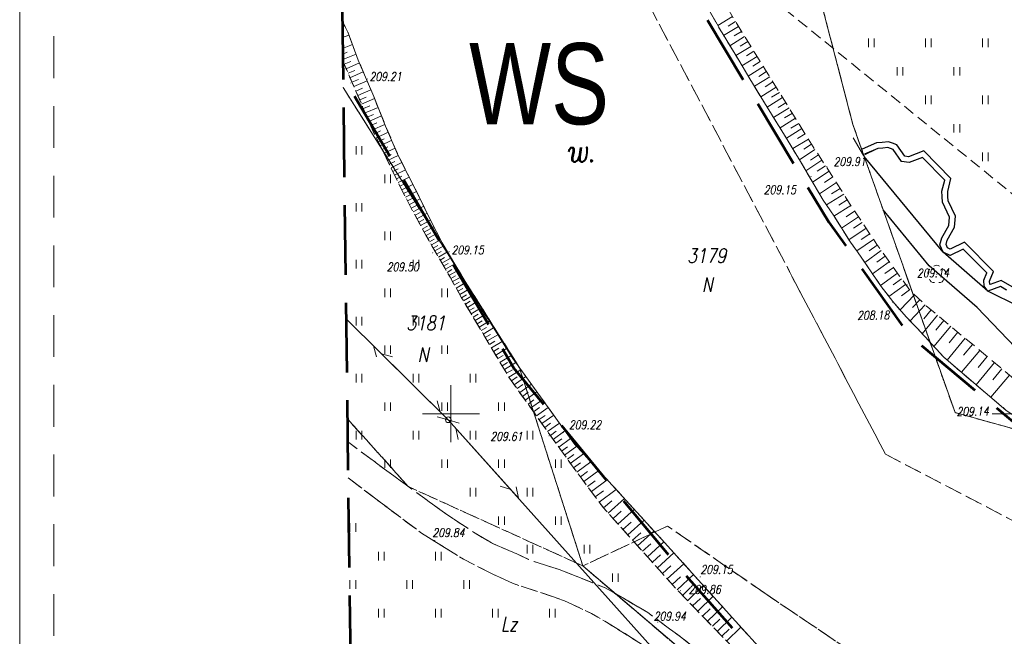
# Model space of a CAD drawing. Header units: metres. Extents: x 7415312 to 7415578, y 5538064 to 5538378.
# Tile 4 of 83: x 7415312 to 7415399, y 5538180 to 5538235. Entities that reach past the tile are written whole.
import ezdxf

# ---------------------------------------------------------------- set-up
doc = ezdxf.new("R2010")
doc.units = ezdxf.units.M
doc.header["$MEASUREMENT"] = 0
for name, pattern in [('1.0_0.5', [1.5, 1, -0.5]), ('1.5_0.5', [2, 1.5, -0.5]), ('DGN Style 2', [6.11813, 3.670878, -2.447252]), ('DGN Style 3', [8.565382, 6.11813, -2.447252]), ('DGN Style 4', [9.795126, 4.894504, -2.447252, 0.006118, -2.447252]), ('EGBK02-500', [2, 1.5, -0.5]), ('EGBU01-500', [1, 0.5, -0.5])]:
    doc.linetypes.add(name, pattern=pattern)
for name, color, linetype, lineweight in [('203-punkt graniczny', 7, 'Continuous', 0), ('_LL_CIENKA', 7, 'Continuous', 25), ('BUBZ01', 7, 'Continuous', 0), ('BUIB02_01', 7, 'Continuous', 0), ('drzewo liściaste', 7, 'Continuous', 0), ('EGBD03', 3, 'Continuous', 0), ('EGBK02', 7, 'Continuous', 0), ('EGBU01', 7, 'Continuous', 0), ('jezdnia', 7, 'Continuous', 0), ('LIN_Linie Rozgraniczajace', 3, 'Continuous', 53), ('pikieta sztuczna', 7, 'Continuous', 0), ('pikieta sztuczna-Atr2', 7, 'Continuous', 0), ('przewód telekomunikacyjny napowietrzny', 7, 'Continuous', 0), ('słup przewodów napowietrznych', 7, 'Continuous', 0), ('trawnik', 7, 'Continuous', 0), ('Warstwa 1', 7, 'Continuous', 0), ('Warstwa 15', 7, 'Continuous', 0), ('Warstwa 2', 7, 'Continuous', 0), ('Warstwa 57', 7, 'Continuous', 0), ('woda stojąca', 7, 'Continuous', 0), ('woda stojąca-Atr17', 7, 'Continuous', 0)]:
    doc.layers.add(name, color=color, linetype=linetype, lineweight=lineweight)
doc.layers.add('LL_LEGENDA', color=7, linetype='Continuous', lineweight=13, true_color=0x000000)
doc.styles.get("Standard").update_dxf_attribs({"font": 'Working1250.shx', "width": 0.75})

# ---------------------------------------------------------------- blocks, each defined once
blk = doc.blocks.new('TU04')
at = {"color": 0, "linetype": 'Continuous', "lineweight": 13, "ltscale": 10}
for p, q in [((0, 0), (0, 7.5)), ((5, 0), (5, 7.5))]:
    blk.add_line(p, q, dxfattribs=at)
blk = doc.blocks.new('SUTP')
at = {"color": 0, "linetype": 'Continuous', "ltscale": 10}
for p, q in [((0, 0), (8.66, 5)), ((0, 0), (92.32, 0)), ((18.66, -5), (10, 0)), ((73.66, -5), (82.32, 0)), ((92.32, 0), (83.66, 5))]:
    blk.add_line(p, q, dxfattribs=at)
blk = doc.blocks.new('US15')
at = {"color": 0, "linetype": 'Continuous', "lineweight": 13, "ltscale": 10}
blk.add_circle((0, 0), 2.5, dxfattribs=at)
blk = doc.blocks.new('203_1')
at = {"layer": '203-punkt graniczny', "linetype": 'Continuous', "lineweight": 0}
h = blk.add_hatch(color=7, dxfattribs=at)
edge = h.paths.add_edge_path()
edge.add_arc((0, 0), 0.45, 0, 360)
blk = doc.blocks.new('PW01_1')
at = {"layer": 'pikieta sztuczna', "linetype": 'Continuous', "lineweight": 13}
h = blk.add_hatch(color=7, dxfattribs=at)
edge = h.paths.add_edge_path()
edge.add_arc((0, 0), 0.45, 0, 360)
blk = doc.blocks.new('OP021_1')
at = {"layer": 'drzewo liściaste', "linetype": 'Continuous', "lineweight": 13}
h = blk.add_hatch(color=96, dxfattribs=at)
edge = h.paths.add_edge_path()
edge.add_arc((0, 0), 0.5, 0, 360)
at = {"layer": 'drzewo liściaste', "color": 96, "linetype": 'Continuous', "lineweight": 13}
for centre, start, end in [((-3.8, 1.24), 121.308, 202.548), ((0, 4), 49.272, 130.728), ((3.8, 1.24), 337.452, 58.692), ((-2.35, -3.24), 193.221, 274.871), ((2.35, -3.24), 265.129, 346.779)]:
    blk.add_arc(centre, 4, start, end, dxfattribs=at)

msp = doc.modelspace()

# ---------------------------------------------------------------- linework, layer by layer
at = {"layer": '_LL_CIENKA'}
for points in [[(7415399.261, 5538211.138), (7415398.301, 5538211.703), (7415397.321, 5538211.347), (7415397.309, 5538211.364), (7415397.287, 5538211.637), (7415397.638, 5538212.484), (7415395.068, 5538215.041), (7415393.821, 5538214.444), (7415393.594, 5538214.544), (7415393.46, 5538214.86), (7415393.567, 5538215.235), (7415394.201, 5538216.364), (7415394.281, 5538217.336), (7415393.636, 5538218.69), (7415393.623, 5538219.072), (7415393.608, 5538219.486), (7415393.897, 5538220.636), (7415391.526, 5538223.063), (7415390.17, 5538222.554), (7415389.839, 5538222.604), (7415389.151, 5538223.595), (7415388.757, 5538223.737), (7415388.408, 5538223.863), (7415387.86, 5538223.808), (7415387.348, 5538223.757), (7415386.099, 5538223.225)], [(7415398.771, 5538210.846), (7415398.25, 5538211.153), (7415397.134, 5538210.747), (7415396.821, 5538211.187), (7415396.779, 5538211.718), (7415397.048, 5538212.366), (7415394.966, 5538214.438), (7415393.83, 5538213.894), (7415393.211, 5538214.166), (7415392.93, 5538214.828), (7415393.103, 5538215.429), (7415393.712, 5538216.514), (7415393.772, 5538217.243), (7415393.14, 5538218.569), (7415393.123, 5538219.054), (7415393.106, 5538219.539), (7415393.344, 5538220.487), (7415391.396, 5538222.48), (7415390.224, 5538222.04), (7415389.551, 5538222.142), (7415388.831, 5538223.179), (7415388.588, 5538223.266), (7415388.345, 5538223.354), (7415387.91, 5538223.31), (7415387.474, 5538223.267), (7415386.294, 5538222.765)], [(7415403.853, 5538208.528), (7415399.847, 5538209.402), (7415397.134, 5538210.747), (7415393.211, 5538214.166), (7415386.282, 5538222.565)], [(7415414.226, 5538194.534), (7415400.197, 5538205.123), (7415396.182, 5538209.321), (7415391.989, 5538212.976), (7415387.944, 5538217.879)]]:
    msp.add_lwpolyline(points, dxfattribs=at)
at = {"layer": 'BUBZ01', "color": 7, "linetype": '1.0_0.5', "lineweight": 13, "flags": 128}
for points in [[(7415339.827, 5538285.235), (7415340.29, 5538284.82), (7415342.12, 5538282.81), (7415344, 5538280.54), (7415346.02, 5538277.97), (7415348.02, 5538275.31), (7415349.95, 5538272.4), (7415351.17, 5538270.56), (7415353.24, 5538267.45), (7415354.44, 5538265.59), (7415356.95, 5538261.68), (7415359.74, 5538257.21), (7415362.86, 5538252.13), (7415363.52, 5538251.05), (7415364.64, 5538249.02), (7415367.11, 5538244.71), (7415367.84, 5538243.67), (7415369.82, 5538240.34), (7415372.25, 5538236.1), (7415373.8, 5538233.41), (7415375.26, 5538231.02), (7415376.23, 5538229.4), (7415377.75, 5538226.89), (7415379.29, 5538224.44), (7415380.59, 5538222.28), (7415382.68, 5538218.73), (7415383.63, 5538217.33), (7415385.07, 5538215.04), (7415385.7, 5538214.19), (7415387.77, 5538211.15), (7415388.79, 5538209.85), (7415389.97, 5538208.49), (7415390.92, 5538207.5), (7415393.26, 5538204.96), (7415398.71, 5538200.32), (7415404.01, 5538196.54), (7415422.69, 5538184.1), (7415436.27, 5538177.85), (7415447.02, 5538172.92), (7415443.66, 5538175.79), (7415432.48, 5538183.13), (7415423.75, 5538187.93), (7415413.56, 5538194.18), (7415401.79, 5538201.09), (7415396.57, 5538205.43), (7415391.73, 5538209.46), (7415390.28, 5538210.84), (7415389.38, 5538212.08), (7415387.39, 5538214.85), (7415386.02, 5538216.91), (7415385.14, 5538218.21), (7415383.86, 5538220.26), (7415381.8, 5538223.41), (7415380.41, 5538225.67), (7415377.62, 5538230.16), (7415375.67, 5538233.28), (7415374.19, 5538235.73), (7415371.83, 5538239.65), (7415370.99, 5538241.33), (7415368.67, 5538245.08), (7415366.6, 5538248.19), (7415363.4, 5538252.97), (7415361.24, 5538256.33), (7415359.46, 5538259.01), (7415357, 5538262.98), (7415354.35, 5538267.07), (7415352.6, 5538269.89), (7415351.95, 5538270.86), (7415350.55, 5538273.04), (7415349.82, 5538274.16), (7415348.33, 5538276.37), (7415347.48, 5538277.51), (7415345.57, 5538280.06), (7415344.33, 5538281.67), (7415343.2, 5538282.99), (7415341.97, 5538284.32), (7415340.83, 5538285.47), (7415340.1, 5538286.28), (7415339.81, 5538286.553)], [(7415339.827, 5538285.235), (7415340.29, 5538284.82), (7415342.12, 5538282.81), (7415344, 5538280.54), (7415346.02, 5538277.97), (7415348.02, 5538275.31), (7415349.95, 5538272.4), (7415351.17, 5538270.56), (7415353.24, 5538267.45), (7415354.44, 5538265.59), (7415356.95, 5538261.68), (7415359.74, 5538257.21), (7415362.86, 5538252.13), (7415363.52, 5538251.05), (7415364.64, 5538249.02), (7415367.11, 5538244.71), (7415367.84, 5538243.67), (7415369.82, 5538240.34), (7415372.25, 5538236.1), (7415373.8, 5538233.41), (7415375.26, 5538231.02), (7415376.23, 5538229.4), (7415377.75, 5538226.89), (7415379.29, 5538224.44), (7415380.59, 5538222.28), (7415382.68, 5538218.73), (7415383.63, 5538217.33), (7415385.07, 5538215.04), (7415385.7, 5538214.19), (7415387.77, 5538211.15), (7415388.79, 5538209.85), (7415389.97, 5538208.49), (7415390.92, 5538207.5), (7415393.26, 5538204.96), (7415398.71, 5538200.32), (7415404.01, 5538196.54), (7415422.69, 5538184.1), (7415436.27, 5538177.85), (7415447.02, 5538172.92), (7415443.66, 5538175.79), (7415432.48, 5538183.13), (7415423.75, 5538187.93), (7415413.56, 5538194.18), (7415401.79, 5538201.09), (7415396.57, 5538205.43), (7415391.73, 5538209.46), (7415390.28, 5538210.84), (7415389.38, 5538212.08), (7415387.39, 5538214.85), (7415386.02, 5538216.91), (7415385.14, 5538218.21), (7415383.86, 5538220.26), (7415381.8, 5538223.41), (7415380.41, 5538225.67), (7415377.62, 5538230.16), (7415375.67, 5538233.28), (7415374.19, 5538235.73), (7415371.83, 5538239.65), (7415370.99, 5538241.33), (7415368.67, 5538245.08), (7415366.6, 5538248.19), (7415363.4, 5538252.97), (7415361.24, 5538256.33), (7415359.46, 5538259.01), (7415357, 5538262.98), (7415354.35, 5538267.07), (7415352.6, 5538269.89), (7415351.95, 5538270.86), (7415350.55, 5538273.04), (7415349.82, 5538274.16), (7415348.33, 5538276.37), (7415347.48, 5538277.51), (7415345.57, 5538280.06), (7415344.33, 5538281.67), (7415343.2, 5538282.99), (7415341.97, 5538284.32), (7415340.83, 5538285.47), (7415340.1, 5538286.28), (7415339.81, 5538286.553)], [(7415395.555, 5538164.552), (7415385.51, 5538170.7), (7415382.79, 5538173.18), (7415374.99, 5538181.78), (7415368.74, 5538188.71), (7415360.79, 5538197.42), (7415355.37, 5538204.92), (7415352.1, 5538210.16), (7415349.23, 5538215), (7415348.22, 5538216.97), (7415347.21, 5538219.03), (7415345.35, 5538222.73), (7415344.27, 5538225.23), (7415343.22, 5538227.83), (7415341.87, 5538231.03), (7415340.97, 5538233.43), (7415340.466, 5538234.482)], [(7415395.555, 5538164.552), (7415385.51, 5538170.7), (7415382.79, 5538173.18), (7415374.99, 5538181.78), (7415368.74, 5538188.71), (7415360.79, 5538197.42), (7415355.37, 5538204.92), (7415352.1, 5538210.16), (7415349.23, 5538215), (7415348.22, 5538216.97), (7415347.21, 5538219.03), (7415345.35, 5538222.73), (7415344.27, 5538225.23), (7415343.22, 5538227.83), (7415341.87, 5538231.03), (7415340.97, 5538233.43), (7415340.466, 5538234.482)], [(7415340.51, 5538230.933), (7415340.56, 5538230.81), (7415342.25, 5538226.94), (7415343.17, 5538224.77), (7415344.03, 5538223.06), (7415344.53, 5538222.02), (7415345.68, 5538219.63), (7415346.54, 5538217.98), (7415347.8, 5538215.67), (7415348.79, 5538213.93), (7415349.93, 5538211.97), (7415350.94, 5538210.17), (7415355.14, 5538203.12), (7415360.57, 5538195.52), (7415363.39, 5538191.74), (7415369.84, 5538184.56), (7415374.99, 5538179.23), (7415380.15, 5538174.27), (7415384.87, 5538169.94), (7415389.14, 5538166.45), (7415391.644, 5538164.529)], [(7415340.51, 5538230.933), (7415340.56, 5538230.81), (7415342.25, 5538226.94), (7415343.17, 5538224.77), (7415344.03, 5538223.06), (7415344.53, 5538222.02), (7415345.68, 5538219.63), (7415346.54, 5538217.98), (7415347.8, 5538215.67), (7415348.79, 5538213.93), (7415349.93, 5538211.97), (7415350.94, 5538210.17), (7415355.14, 5538203.12), (7415360.57, 5538195.52), (7415363.39, 5538191.74), (7415369.84, 5538184.56), (7415374.99, 5538179.23), (7415380.15, 5538174.27), (7415384.87, 5538169.94), (7415389.14, 5538166.45), (7415391.644, 5538164.529)]]:
    msp.add_lwpolyline(points, dxfattribs=at)
at = {"layer": 'BUBZ01', "color": 7, "linetype": 'Continuous', "lineweight": 13, "flags": 128}
for points in [[(7415374.72, 5538234.85), (7415373.42, 5538234.07)], [(7415340.472, 5538233.947), (7415340.68, 5538234.03)], [(7415375.25, 5538233.98), (7415373.94, 5538233.19)], [(7415374.98, 5538234.41), (7415374.33, 5538234.02)], [(7415340.484, 5538233.001), (7415341.05, 5538233.23)], [(7415375.78, 5538233.11), (7415374.48, 5538232.29)], [(7415375.51, 5538233.54), (7415374.86, 5538233.15)], [(7415340.49, 5538232.522), (7415340.58, 5538232.56)], [(7415340.496, 5538232.042), (7415341.36, 5538232.39)], [(7415376.32, 5538232.23), (7415375.02, 5538231.42)], [(7415376.05, 5538232.67), (7415375.4, 5538232.26)], [(7415340.502, 5538231.557), (7415340.9, 5538231.72)], [(7415340.508, 5538231.08), (7415341.67, 5538231.56)], [(7415376.87, 5538231.36), (7415375.55, 5538230.53)], [(7415376.6, 5538231.8), (7415375.94, 5538231.39)], [(7415340.63, 5538230.66), (7415341.22, 5538230.92)], [(7415340.8, 5538230.26), (7415341.98, 5538230.78)], [(7415377.15, 5538230.91), (7415376.49, 5538230.5)], [(7415340.97, 5538229.87), (7415341.56, 5538230.13)], [(7415341.14, 5538229.48), (7415342.31, 5538229.99)], [(7415377.43, 5538230.47), (7415376.09, 5538229.63)], [(7415377.71, 5538230.02), (7415377.04, 5538229.6)], [(7415341.31, 5538229.09), (7415341.89, 5538229.34)], [(7415341.48, 5538228.7), (7415342.64, 5538229.2)], [(7415377.99, 5538229.57), (7415376.64, 5538228.73)], [(7415378.27, 5538229.11), (7415377.59, 5538228.69)], [(7415341.65, 5538228.31), (7415342.23, 5538228.56)], [(7415341.82, 5538227.93), (7415342.97, 5538228.43)], [(7415378.55, 5538228.66), (7415377.19, 5538227.81)], [(7415378.84, 5538228.2), (7415378.15, 5538227.78)], [(7415341.99, 5538227.54), (7415342.56, 5538227.79)], [(7415342.15, 5538227.16), (7415343.29, 5538227.66)], [(7415342.32, 5538226.78), (7415342.88, 5538227.02)], [(7415379.12, 5538227.75), (7415377.75, 5538226.89)], [(7415379.4, 5538227.29), (7415378.72, 5538226.86)], [(7415342.48, 5538226.4), (7415343.6, 5538226.88)], [(7415342.64, 5538226.03), (7415343.2, 5538226.27)], [(7415379.69, 5538226.83), (7415378.32, 5538225.98)], [(7415379.97, 5538226.38), (7415379.29, 5538225.96)], [(7415342.8, 5538225.65), (7415343.91, 5538226.13)], [(7415342.95, 5538225.28), (7415343.51, 5538225.52)], [(7415343.11, 5538224.91), (7415344.21, 5538225.38)], [(7415380.25, 5538225.93), (7415378.89, 5538225.08)], [(7415380.53, 5538225.47), (7415379.85, 5538225.05)], [(7415343.28, 5538224.55), (7415343.81, 5538224.82)], [(7415343.46, 5538224.2), (7415344.49, 5538224.72)], [(7415380.81, 5538225.02), (7415379.45, 5538224.18)], [(7415381.09, 5538224.56), (7415380.41, 5538224.14)], [(7415343.63, 5538223.85), (7415344.14, 5538224.11)], [(7415343.8, 5538223.51), (7415344.8, 5538224.01)], [(7415381.38, 5538224.1), (7415380, 5538223.26)], [(7415381.66, 5538223.64), (7415380.97, 5538223.22)], [(7415343.97, 5538223.18), (7415344.46, 5538223.42)], [(7415344.13, 5538222.85), (7415345.1, 5538223.31)], [(7415344.29, 5538222.53), (7415344.76, 5538222.76)], [(7415381.95, 5538223.18), (7415380.59, 5538222.29)], [(7415382.26, 5538222.71), (7415381.56, 5538222.26)], [(7415344.44, 5538222.21), (7415345.38, 5538222.66)], [(7415344.59, 5538221.89), (7415345.07, 5538222.12)], [(7415344.74, 5538221.57), (7415345.7, 5538222.03)], [(7415382.56, 5538222.24), (7415381.15, 5538221.32)], [(7415344.9, 5538221.26), (7415345.38, 5538221.49)], [(7415345.05, 5538220.94), (7415346.02, 5538221.4)], [(7415383.2, 5538221.27), (7415381.74, 5538220.32)], [(7415382.88, 5538221.76), (7415382.16, 5538221.29)], [(7415345.21, 5538220.62), (7415345.69, 5538220.85)], [(7415345.36, 5538220.29), (7415346.34, 5538220.76)], [(7415345.52, 5538219.97), (7415346.01, 5538220.2)], [(7415345.68, 5538219.64), (7415346.66, 5538220.12)], [(7415383.85, 5538220.28), (7415382.35, 5538219.3)], [(7415383.52, 5538220.78), (7415382.78, 5538220.3)], [(7415345.84, 5538219.32), (7415346.33, 5538219.57)], [(7415346.01, 5538218.99), (7415346.98, 5538219.49)], [(7415384.48, 5538219.26), (7415382.96, 5538218.32)], [(7415384.17, 5538219.77), (7415383.4, 5538219.29)], [(7415346.18, 5538218.67), (7415346.66, 5538218.92)], [(7415346.35, 5538218.35), (7415347.3, 5538218.85)], [(7415384.79, 5538218.77), (7415384.04, 5538218.3)], [(7415346.51, 5538218.03), (7415346.99, 5538218.28)], [(7415346.68, 5538217.72), (7415347.61, 5538218.22)], [(7415346.85, 5538217.41), (7415347.31, 5538217.66)], [(7415347.02, 5538217.11), (7415347.91, 5538217.59)], [(7415385.1, 5538218.27), (7415383.62, 5538217.34)], [(7415385.43, 5538217.78), (7415384.7, 5538217.28)], [(7415347.18, 5538216.8), (7415347.62, 5538217.05)], [(7415347.34, 5538216.51), (7415348.21, 5538216.98)], [(7415385.77, 5538217.28), (7415384.29, 5538216.28)], [(7415386.1, 5538216.79), (7415385.35, 5538216.29)], [(7415347.5, 5538216.22), (7415347.93, 5538216.45)], [(7415347.66, 5538215.93), (7415348.51, 5538216.4)], [(7415347.82, 5538215.64), (7415348.24, 5538215.88)], [(7415347.98, 5538215.36), (7415348.8, 5538215.83)], [(7415386.44, 5538216.28), (7415384.92, 5538215.27)], [(7415386.77, 5538215.78), (7415386.02, 5538215.28)], [(7415348.13, 5538215.08), (7415348.54, 5538215.32)], [(7415348.29, 5538214.81), (7415349.09, 5538215.27)], [(7415387.1, 5538215.29), (7415385.62, 5538214.3)], [(7415348.44, 5538214.54), (7415348.84, 5538214.77)], [(7415348.59, 5538214.28), (7415349.39, 5538214.73)], [(7415348.74, 5538214.01), (7415349.14, 5538214.24)], [(7415348.9, 5538213.75), (7415349.7, 5538214.21)], [(7415387.78, 5538214.31), (7415386.33, 5538213.27)], [(7415387.43, 5538214.8), (7415386.71, 5538214.28)], [(7415349.05, 5538213.48), (7415349.45, 5538213.71)], [(7415349.21, 5538213.21), (7415350.01, 5538213.68)], [(7415388.48, 5538213.33), (7415387.01, 5538212.27)], [(7415388.13, 5538213.82), (7415387.4, 5538213.3)], [(7415349.36, 5538212.94), (7415349.77, 5538213.18)], [(7415349.52, 5538212.67), (7415350.33, 5538213.15)], [(7415349.68, 5538212.4), (7415350.08, 5538212.64)], [(7415349.83, 5538212.13), (7415350.65, 5538212.61)], [(7415389.2, 5538212.33), (7415387.7, 5538211.26)], [(7415388.84, 5538212.83), (7415388.1, 5538212.3)], [(7415349.99, 5538211.86), (7415350.4, 5538212.09)], [(7415350.14, 5538211.59), (7415350.98, 5538212.05)], [(7415350.3, 5538211.31), (7415350.72, 5538211.55)], [(7415350.46, 5538211.03), (7415351.3, 5538211.51)], [(7415389.55, 5538211.84), (7415388.81, 5538211.3)], [(7415350.61, 5538210.75), (7415351.04, 5538210.99)], [(7415350.77, 5538210.47), (7415351.63, 5538210.95)], [(7415389.91, 5538211.35), (7415388.44, 5538210.29)], [(7415390.26, 5538210.87), (7415389.54, 5538210.34)], [(7415350.93, 5538210.18), (7415351.37, 5538210.43)], [(7415351.1, 5538209.9), (7415351.95, 5538210.41)], [(7415351.27, 5538209.61), (7415351.7, 5538209.87)], [(7415351.44, 5538209.33), (7415352.3, 5538209.84)], [(7415390.7, 5538210.44), (7415389.44, 5538209.11)], [(7415391.17, 5538210), (7415390.51, 5538209.31)], [(7415351.61, 5538209.05), (7415352.04, 5538209.3)], [(7415351.78, 5538208.76), (7415352.65, 5538209.28)], [(7415391.64, 5538209.54), (7415390.3, 5538208.14)], [(7415392.16, 5538209.1), (7415391.51, 5538208.33)], [(7415351.95, 5538208.47), (7415352.39, 5538208.73)], [(7415352.13, 5538208.18), (7415353.01, 5538208.7)], [(7415352.3, 5538207.88), (7415352.75, 5538208.15)], [(7415352.48, 5538207.59), (7415353.37, 5538208.12)], [(7415392.71, 5538208.64), (7415391.36, 5538207.02)], [(7415393.28, 5538208.17), (7415392.58, 5538207.32)], [(7415352.66, 5538207.29), (7415353.11, 5538207.56)], [(7415352.83, 5538206.99), (7415353.74, 5538207.53)], [(7415393.88, 5538207.67), (7415392.4, 5538205.89)], [(7415394.51, 5538207.15), (7415393.73, 5538206.22)], [(7415353.01, 5538206.69), (7415353.47, 5538206.96)], [(7415353.19, 5538206.39), (7415354.11, 5538206.93)], [(7415353.38, 5538206.08), (7415353.84, 5538206.36)], [(7415353.56, 5538205.77), (7415354.49, 5538206.33)], [(7415395.15, 5538206.62), (7415393.56, 5538204.71)], [(7415353.74, 5538205.46), (7415354.21, 5538205.74)], [(7415353.93, 5538205.15), (7415354.87, 5538205.71)], [(7415396.43, 5538205.55), (7415394.83, 5538203.63)], [(7415395.78, 5538206.08), (7415394.99, 5538205.13)], [(7415354.12, 5538204.84), (7415354.59, 5538205.12)], [(7415354.31, 5538204.52), (7415355.26, 5538205.09)], [(7415397.07, 5538205.01), (7415396.27, 5538204.05)], [(7415354.5, 5538204.2), (7415354.98, 5538204.49)], [(7415354.69, 5538203.88), (7415355.69, 5538204.48)], [(7415354.89, 5538203.55), (7415355.4, 5538203.85)], [(7415355.09, 5538203.21), (7415356.15, 5538203.84)], [(7415397.72, 5538204.48), (7415396.11, 5538202.54)], [(7415398.37, 5538203.94), (7415397.56, 5538202.96)], [(7415355.32, 5538202.87), (7415355.82, 5538203.23)], [(7415355.56, 5538202.53), (7415356.57, 5538203.26)], [(7415399.02, 5538203.39), (7415397.39, 5538201.44)], [(7415355.8, 5538202.2), (7415356.31, 5538202.56)], [(7415356.04, 5538201.86), (7415357.06, 5538202.58)], [(7415356.28, 5538201.52), (7415356.79, 5538201.88)], [(7415356.53, 5538201.18), (7415357.55, 5538201.91)], [(7415356.77, 5538200.84), (7415357.28, 5538201.21)], [(7415357.01, 5538200.5), (7415358.04, 5538201.23)], [(7415357.26, 5538200.16), (7415357.77, 5538200.53)], [(7415357.5, 5538199.82), (7415358.53, 5538200.55)], [(7415357.74, 5538199.48), (7415358.26, 5538199.84)], [(7415357.99, 5538199.13), (7415359.02, 5538199.87)], [(7415358.23, 5538198.79), (7415358.75, 5538199.16)], [(7415358.48, 5538198.44), (7415359.52, 5538199.18)], [(7415358.97, 5538197.75), (7415360.01, 5538198.5)], [(7415358.73, 5538198.1), (7415359.24, 5538198.47)], [(7415359.22, 5538197.41), (7415359.74, 5538197.78)], [(7415359.47, 5538197.06), (7415360.51, 5538197.81)], [(7415359.72, 5538196.72), (7415360.24, 5538197.09)], [(7415359.96, 5538196.37), (7415361.05, 5538197.14)], [(7415360.22, 5538196.01), (7415360.78, 5538196.41)], [(7415360.48, 5538195.64), (7415361.65, 5538196.47)], [(7415360.76, 5538195.26), (7415361.36, 5538195.7)], [(7415361.06, 5538194.87), (7415362.28, 5538195.78)], [(7415361.36, 5538194.46), (7415361.99, 5538194.94)], [(7415361.67, 5538194.04), (7415362.98, 5538195.02)], [(7415362.33, 5538193.17), (7415363.72, 5538194.21)], [(7415361.99, 5538193.61), (7415362.67, 5538194.12)], [(7415363.02, 5538192.23), (7415364.51, 5538193.34)], [(7415362.67, 5538192.71), (7415363.39, 5538193.24)], [(7415363.81, 5538191.27), (7415365.24, 5538192.55)], [(7415363.39, 5538191.74), (7415364.13, 5538192.35)], [(7415364.66, 5538190.32), (7415366.1, 5538191.61)], [(7415364.24, 5538190.8), (7415364.95, 5538191.44)], [(7415365.09, 5538189.84), (7415365.81, 5538190.49)], [(7415365.52, 5538189.37), (7415366.96, 5538190.66)], [(7415365.95, 5538188.89), (7415366.67, 5538189.54)], [(7415366.38, 5538188.41), (7415367.83, 5538189.71)], [(7415366.82, 5538187.93), (7415367.54, 5538188.58)], [(7415367.25, 5538187.44), (7415368.7, 5538188.75)], [(7415367.69, 5538186.96), (7415368.41, 5538187.61)], [(7415368.12, 5538186.47), (7415369.58, 5538187.78)], [(7415368.56, 5538185.99), (7415369.29, 5538186.64)], [(7415368.99, 5538185.5), (7415370.45, 5538186.81)], [(7415369.43, 5538185.02), (7415370.16, 5538185.67)], [(7415369.87, 5538184.53), (7415371.28, 5538185.89)], [(7415370.32, 5538184.06), (7415371.02, 5538184.74)], [(7415370.77, 5538183.59), (7415372.15, 5538184.93)], [(7415371.66, 5538182.68), (7415373.01, 5538183.98)], [(7415371.22, 5538183.13), (7415371.9, 5538183.79)], [(7415372.53, 5538181.78), (7415373.84, 5538183.05)], [(7415372.09, 5538182.23), (7415372.76, 5538182.87)], [(7415373.37, 5538180.9), (7415374.66, 5538182.15)], [(7415372.95, 5538181.34), (7415373.6, 5538181.97)], [(7415374.2, 5538180.05), (7415375.46, 5538181.26)], [(7415373.79, 5538180.47), (7415374.42, 5538181.09)]]:
    msp.add_lwpolyline(points, dxfattribs=at)
at = {"layer": 'BUIB02_01', "color": 7, "linetype": 'Continuous', "lineweight": 13, "flags": 128}
msp.add_lwpolyline([(7415398.771, 5538210.846), (7415398.25, 5538211.153), (7415397.134, 5538210.747), (7415396.821, 5538211.187), (7415396.779, 5538211.718), (7415397.048, 5538212.366), (7415394.966, 5538214.438), (7415393.83, 5538213.894), (7415393.211, 5538214.166), (7415392.93, 5538214.828), (7415393.103, 5538215.429), (7415393.712, 5538216.514), (7415393.772, 5538217.243), (7415393.14, 5538218.569), (7415393.106, 5538219.539), (7415393.344, 5538220.487), (7415391.396, 5538222.48), (7415390.224, 5538222.04), (7415389.551, 5538222.142), (7415388.831, 5538223.179), (7415388.345, 5538223.354), (7415387.474, 5538223.267), (7415386.225, 5538222.661), (7415385.302, 5538224.219)], dxfattribs=at)
at = {"layer": 'EGBD03', "linetype": 'Continuous', "lineweight": 13, "flags": 128}
for points in [[(7415385.28, 5538225.39), (7415382.21, 5538237.22)], [(7415356.02, 5538204.03), (7415340.539, 5538228.629)], [(7415385.28, 5538225.39), (7415394.25, 5538200.1)], [(7415356.02, 5538204.03), (7415361.58, 5538186.64)], [(7415394.25, 5538200.1), (7415424.65, 5538191.63)], [(7415361.58, 5538186.64), (7415372.13, 5538177.66)]]:
    msp.add_lwpolyline(points, dxfattribs=at)
at = {"layer": 'EGBK02', "color": 96, "linetype": 'EGBK02-500', "lineweight": 13, "flags": 128}
for points in [[(7415357.11, 5538255.41), (7415380.23, 5538211.5)], [(7415385.28, 5538225.39), (7415382.21, 5538237.22)], [(7415394.25, 5538200.1), (7415385.28, 5538225.39)], [(7415380.23, 5538211.5), (7415388.14, 5538196.45)], [(7415346.26, 5538193.6), (7415340.905, 5538199.565)], [(7415424.65, 5538191.63), (7415394.25, 5538200.1)], [(7415388.14, 5538196.45), (7415409.83, 5538185.14)], [(7415361.58, 5538186.64), (7415346.26, 5538193.6)], [(7415369.02, 5538190.14), (7415361.58, 5538186.64)], [(7415377.55, 5538184.24), (7415369.02, 5538190.14)], [(7415372.13, 5538177.66), (7415361.58, 5538186.64)], [(7415361.58, 5538186.64), (7415372.13, 5538177.66)], [(7415406.7, 5538164.621), (7415377.55, 5538184.24)]]:
    msp.add_lwpolyline(points, dxfattribs=at)
at = {"layer": 'EGBU01', "color": 96, "linetype": 'EGBU01-500', "lineweight": 13, "flags": 128}
for points in [[(7415357.11, 5538255.41), (7415380.23, 5538211.5)], [(7415380.23, 5538211.5), (7415357.11, 5538255.41)], [(7415385.28, 5538225.39), (7415382.21, 5538237.22)], [(7415382.21, 5538237.22), (7415385.28, 5538225.39)], [(7415356.02, 5538204.03), (7415340.539, 5538228.629)], [(7415340.539, 5538228.629), (7415356.02, 5538204.03)], [(7415394.25, 5538200.1), (7415385.28, 5538225.39)], [(7415385.28, 5538225.39), (7415394.25, 5538200.1)], [(7415380.23, 5538211.5), (7415388.14, 5538196.45)], [(7415388.14, 5538196.45), (7415380.23, 5538211.5)], [(7415361.58, 5538186.64), (7415356.02, 5538204.03)], [(7415356.02, 5538204.03), (7415361.58, 5538186.64)], [(7415346.26, 5538193.6), (7415340.905, 5538199.565)], [(7415340.905, 5538199.565), (7415346.26, 5538193.6)], [(7415424.65, 5538191.63), (7415394.25, 5538200.1)], [(7415394.25, 5538200.1), (7415424.65, 5538191.63)], [(7415388.14, 5538196.45), (7415409.83, 5538185.14)], [(7415409.83, 5538185.14), (7415388.14, 5538196.45)], [(7415361.58, 5538186.64), (7415346.26, 5538193.6)], [(7415346.26, 5538193.6), (7415361.58, 5538186.64)], [(7415369.02, 5538190.14), (7415361.58, 5538186.64)], [(7415361.58, 5538186.64), (7415369.02, 5538190.14)], [(7415377.55, 5538184.24), (7415369.02, 5538190.14)], [(7415369.02, 5538190.14), (7415377.55, 5538184.24)], [(7415372.13, 5538177.66), (7415361.58, 5538186.64)], [(7415361.58, 5538186.64), (7415372.13, 5538177.66)], [(7415406.7, 5538164.621), (7415377.55, 5538184.24)], [(7415377.55, 5538184.24), (7415406.7, 5538164.621)]]:
    msp.add_lwpolyline(points, dxfattribs=at)
at = {"layer": 'jezdnia', "color": 7, "linetype": '1.5_0.5', "lineweight": 13, "flags": 128}
for points in [[(7415389.359, 5538164.514), (7415388.61, 5538165.14), (7415385.68, 5538167.75), (7415383.6, 5538169.57), (7415380.46, 5538172.3), (7415377.14, 5538174.91), (7415374.62, 5538176.86), (7415370.28, 5538180.33), (7415367.28, 5538182.54), (7415365.15, 5538183.81), (7415363.53, 5538184.73), (7415359.5, 5538186.32), (7415357.03, 5538187.11), (7415355.73, 5538187.72), (7415353.55, 5538188.66), (7415351.99, 5538189.6), (7415349.63, 5538191.16), (7415347.7, 5538192.55), (7415342.87, 5538196.1), (7415340.931, 5538197.547)], [(7415340.971, 5538194.362), (7415347.42, 5538189.51), (7415351.09, 5538187.24), (7415353.44, 5538186.03), (7415355.4, 5538185.12), (7415357.65, 5538184.38), (7415359.96, 5538183.59), (7415362.34, 5538182.47), (7415363.66, 5538181.7), (7415366.9, 5538179.68), (7415370.8, 5538176.67), (7415375.61, 5538172.85), (7415379.16, 5538169.93), (7415382.95, 5538166.65), (7415385.217, 5538164.489)]]:
    msp.add_lwpolyline(points, dxfattribs=at)
at = {"layer": 'LIN_Linie Rozgraniczajace', "color": 161, "linetype": 'DGN Style 3', "lineweight": 53, "flags": 128}
for points in [[(7415339.834, 5538284.674), (7415347.21, 5538275.953), (7415357.218, 5538260.001), (7415383.166, 5538216.812), (7415390.277, 5538206.828), (7415401.333, 5538197.634), (7415420.375, 5538184.579), (7415443.998, 5538173.658), (7415461.145, 5538164.955)], [(7415394.01, 5538164.572), (7415383.596, 5538171.139), (7415369.873, 5538186.654), (7415355.532, 5538203.999), (7415340.527, 5538229.575)]]:
    msp.add_lwpolyline(points, dxfattribs=at)
at = {"layer": 'LL_LEGENDA', "elevation": 1499.447}
msp.add_lwpolyline([(7415578.263, 5538064.216), (7415578.263, 5538349.47), (7415312.145, 5538349.289), (7415312.145, 5538064.035)], close=True, dxfattribs=at)
at = {"layer": 'przewód telekomunikacyjny napowietrzny', "color": 40, "linetype": 'Continuous', "lineweight": 13, "flags": 128}
for points in [[(7415349.77, 5538199.47), (7415340.795, 5538208.329)], [(7415381.085, 5538164.464), (7415349.77, 5538199.47)]]:
    msp.add_lwpolyline(points, dxfattribs=at)
at = {"layer": 'trawnik', "color": 7, "linetype": '1.0_0.5', "lineweight": 13, "flags": 128}
for points in [[(7415339.73, 5538292.917), (7415340.13, 5538292.54), (7415341.78, 5538290.87), (7415343.66, 5538288.89), (7415345.56, 5538286.72), (7415346.43, 5538285.68), (7415347.91, 5538283.9), (7415348.68, 5538282.9), (7415349.85, 5538281.2), (7415350.28, 5538280.54), (7415351.83, 5538278.17), (7415353.19, 5538276.22), (7415354.12, 5538274.67), (7415355.07, 5538273.1), (7415355.8, 5538271.77), (7415357.29, 5538269.17), (7415358.56, 5538267.06), (7415363.79, 5538259.5), (7415365.08, 5538254.67), (7415366.13, 5538252.82), (7415367.46, 5538250.27), (7415369.13, 5538247.24), (7415374.48, 5538239.42), (7415410.72, 5538210.01), (7415414.51, 5538208.07), (7415419.05, 5538208.09), (7415423.3, 5538210.48), (7415430.05, 5538220.75), (7415430.11, 5538224.56), (7415423.97, 5538229.21), (7415414.34, 5538238.64), (7415393.33, 5538256.51), (7415377.89, 5538269.69), (7415346.9, 5538296.08), (7415339.612, 5538302.332)], [(7415391.644, 5538164.529), (7415389.14, 5538166.45), (7415384.87, 5538169.94), (7415380.15, 5538174.27), (7415374.99, 5538179.23), (7415369.84, 5538184.56), (7415363.39, 5538191.74), (7415360.57, 5538195.52), (7415355.14, 5538203.12), (7415350.94, 5538210.17), (7415349.93, 5538211.97), (7415348.79, 5538213.93), (7415347.8, 5538215.67), (7415346.54, 5538217.98), (7415345.68, 5538219.63), (7415344.53, 5538222.02), (7415344.03, 5538223.06), (7415343.17, 5538224.77), (7415342.25, 5538226.94), (7415340.56, 5538230.81), (7415340.51, 5538230.933)], [(7415340.931, 5538197.547), (7415342.87, 5538196.1), (7415347.7, 5538192.55), (7415349.63, 5538191.16), (7415351.99, 5538189.6), (7415353.55, 5538188.66), (7415355.73, 5538187.72), (7415357.03, 5538187.11), (7415359.5, 5538186.32), (7415363.53, 5538184.73), (7415365.15, 5538183.81), (7415367.28, 5538182.54), (7415370.28, 5538180.33), (7415374.62, 5538176.86), (7415377.14, 5538174.91), (7415380.46, 5538172.3), (7415383.6, 5538169.57), (7415385.68, 5538167.75), (7415388.61, 5538165.14), (7415389.359, 5538164.514)], [(7415385.217, 5538164.489), (7415382.95, 5538166.65), (7415379.16, 5538169.93), (7415375.61, 5538172.85), (7415370.8, 5538176.67), (7415366.9, 5538179.68), (7415363.66, 5538181.7), (7415362.34, 5538182.47), (7415359.96, 5538183.59), (7415357.65, 5538184.38), (7415355.4, 5538185.12), (7415353.44, 5538186.03), (7415351.09, 5538187.24), (7415347.42, 5538189.51), (7415340.971, 5538194.362)]]:
    msp.add_lwpolyline(points, dxfattribs=at)
at = {"layer": 'Warstwa 1', "color": 7, "linetype": 'Continuous', "lineweight": 0}
for p, q in [((7415350, 5538202.5), (7415350, 5538197.5)), ((7415347.5, 5538200), (7415352.5, 5538200)), ((7415397.5, 5538200), (7415402.5, 5538200))]:
    msp.add_line(p, q, dxfattribs=at)
at = {"layer": 'Warstwa 15', "color": 7, "linetype": 'DGN Style 3', "lineweight": 53, "flags": 128}
msp.add_lwpolyline([(7415339.16, 5538338.21), (7415341.35, 5538164.22), (7415479.92, 5538165.07), (7415482.46, 5538338.99), (7415339.16, 5538338.21)], close=True, dxfattribs=at)
at = {"layer": 'Warstwa 57', "color": 7, "linetype": 'DGN Style 2', "lineweight": 0, "flags": 128}
msp.add_lwpolyline([(7415315.133, 5538347.807), (7415510.149, 5538347.807), (7415510.149, 5538067.611), (7415315.133, 5538067.611), (7415315.133, 5538347.807)], close=True, dxfattribs=at)
at = {"layer": 'woda stojąca', "color": 141, "linetype": 'Continuous', "lineweight": 13, "flags": 128}
for points in [[(7415398.71, 5538200.32), (7415393.26, 5538204.96), (7415390.92, 5538207.5), (7415389.97, 5538208.49), (7415388.79, 5538209.85), (7415387.77, 5538211.15), (7415385.7, 5538214.19), (7415385.07, 5538215.04), (7415383.63, 5538217.33), (7415382.68, 5538218.73), (7415380.59, 5538222.28), (7415379.29, 5538224.44), (7415377.75, 5538226.89), (7415376.23, 5538229.4), (7415375.26, 5538231.02), (7415373.8, 5538233.41), (7415372.25, 5538236.1)], [(7415340.466, 5538234.482), (7415340.97, 5538233.43), (7415341.87, 5538231.03), (7415343.22, 5538227.83), (7415344.27, 5538225.23), (7415345.35, 5538222.73), (7415347.21, 5538219.03), (7415348.22, 5538216.97), (7415349.23, 5538215), (7415352.1, 5538210.16), (7415355.37, 5538204.92), (7415360.79, 5538197.42), (7415368.74, 5538188.71), (7415374.99, 5538181.78), (7415382.79, 5538173.18), (7415385.51, 5538170.7), (7415395.555, 5538164.552)]]:
    msp.add_lwpolyline(points, dxfattribs=at)

# ---------------------------------------------------------------- block references
at = {"layer": '203-punkt graniczny', "color": 7, "linetype": 'Continuous', "lineweight": 0, "xscale": 0.1, "yscale": 0.1, "zscale": 0.1}
for p in [(7415385.28, 5538225.39), (7415356.02, 5538204.03), (7415394.25, 5538200.1), (7415361.58, 5538186.64)]:
    msp.add_blockref('203_1', p, dxfattribs=at)
at = {"layer": 'drzewo liściaste', "color": 96, "linetype": 'Continuous', "lineweight": 13, "xscale": 0.1, "yscale": 0.1, "zscale": 0.1}
msp.add_blockref('OP021_1', (7415392.64, 5538212.23), dxfattribs=at)
at = {"layer": 'pikieta sztuczna', "color": 7, "linetype": 'Continuous', "lineweight": 13, "xscale": 0.1, "yscale": 0.1, "zscale": 0.1}
for p in [(7415341.22, 5538229.02), (7415342.67, 5538229.37), (7415383, 5538221.68), (7415381.61, 5538220.82), (7415348.4, 5538214.12), (7415349.84, 5538214.21), (7415390.05, 5538211.3), (7415388.75, 5538209.77), (7415358.61, 5538198.05), (7415359.89, 5538198.36), (7415348.59, 5538188.88), (7415371.88, 5538185.68), (7415370.15, 5538184.46), (7415368.15, 5538181.71)]:
    msp.add_blockref('PW01_1', p, dxfattribs=at)
at = {"layer": 'przewód telekomunikacyjny napowietrzny', "color": 40, "linetype": 'Continuous', "lineweight": 13, "xscale": 0.1, "yscale": 0.1, "zscale": 0.1}
for rotation in [135.374, 311.814]:
    msp.add_blockref('SUTP', (7415349.77, 5538199.47), dxfattribs=dict(at, rotation=rotation))
at = {"layer": 'słup przewodów napowietrznych', "color": 7, "linetype": 'Continuous', "lineweight": 13, "xscale": 0.1, "yscale": 0.1, "zscale": 0.1}
msp.add_blockref('US15', (7415349.77, 5538199.47), dxfattribs=at)
at = {"layer": 'trawnik', "color": 7, "linetype": 'Continuous', "lineweight": 13, "xscale": 0.1, "yscale": 0.1, "zscale": 0.1}
for p in [(7415386.659, 5538232.169), (7415391.659, 5538232.169), (7415396.659, 5538232.169), (7415389.159, 5538229.669), (7415394.159, 5538229.669), (7415391.659, 5538227.169), (7415396.659, 5538227.169), (7415394.159, 5538224.669), (7415341.689, 5538222.739), (7415396.659, 5538222.169), (7415344.189, 5538220.239), (7415341.689, 5538217.739), (7415344.189, 5538215.239), (7415341.689, 5538212.739), (7415346.689, 5538212.739), (7415344.189, 5538210.239), (7415349.189, 5538210.239), (7415341.689, 5538207.739), (7415346.689, 5538207.739), (7415344.189, 5538205.239), (7415349.189, 5538205.239), (7415341.689, 5538202.739), (7415346.689, 5538202.739), (7415351.689, 5538202.739), (7415344.189, 5538200.239), (7415349.189, 5538200.239), (7415354.189, 5538200.239), (7415341.689, 5538197.739), (7415346.689, 5538197.739), (7415351.689, 5538197.739), (7415356.689, 5538197.739), (7415344.189, 5538195.239), (7415349.189, 5538195.239), (7415354.189, 5538195.239), (7415359.189, 5538195.239), (7415351.689, 5538192.739), (7415356.689, 5538192.739), (7415354.189, 5538190.239), (7415359.189, 5538190.239), (7415341.139, 5538189.629), (7415356.689, 5538187.739), (7415361.689, 5538187.739), (7415343.639, 5538187.129), (7415348.639, 5538187.129), (7415364.189, 5538185.239), (7415341.139, 5538184.629), (7415346.139, 5538184.629), (7415351.139, 5538184.629), (7415343.639, 5538182.129), (7415348.639, 5538182.129), (7415353.639, 5538182.129), (7415358.639, 5538182.129)]:
    msp.add_blockref('TU04', p, dxfattribs=at)

# ---------------------------------------------------------------- texts
at = {"layer": 'EGBD03', "linetype": 'Continuous', "lineweight": 13, "char_height": 1.25, "attachment_point": 7, "line_spacing_factor": 0.6}
for s, insert in [('\\FITALIC_1250;\\H1x;\\W0.8;3179', (7415370.732, 5538213.239)), ('\\FITALIC_1250;\\H1x;\\W0.8;3181', (7415346.082, 5538207.33))]:
    msp.add_mtext(s, dxfattribs=dict(at, insert=insert))
at = {"layer": 'EGBU01', "color": 96, "linetype": 'EGBU01-500', "lineweight": 13, "char_height": 1.25, "attachment_point": 7, "line_spacing_factor": 0.6}
for s, insert in [('\\FITALIC_1250;\\H1x;\\W0.8;N', (7415372.024, 5538210.699)), ('\\FITALIC_1250;\\H1x;\\W0.8;N', (7415347.078, 5538204.559)), ('\\FITALIC_1250;\\H1x;\\W0.8;Lz', (7415354.378, 5538180.926))]:
    msp.add_mtext(s, dxfattribs=dict(at, insert=insert))
at = {"layer": 'pikieta sztuczna-Atr2', "color": 7, "lineweight": 13, "char_height": 0.75, "attachment_point": 7, "line_spacing_factor": 0.6}
for s, insert in [('\\FITALIC_1250;\\H1x;\\W0.8;209.21', (7415342.85, 5538229.21)), ('\\FITALIC_1250;\\H1x;\\W0.8;209.15', (7415377.46, 5538219.27)), ('\\FITALIC_1250;\\H1x;\\W0.8;209.15', (7415350.05, 5538213.99)), ('\\FITALIC_1250;\\H1x;\\W0.8;209.50', (7415344.36, 5538212.51)), ('\\FITALIC_1250;\\H1x;\\W0.8;209.22', (7415360.36, 5538198.65)), ('\\FITALIC_1250;\\H1x;\\W0.8;209.61', (7415353.46, 5538197.63)), ('\\FITALIC_1250;\\H1x;\\W0.8;209.84', (7415348.37, 5538189.18)), ('\\FITALIC_1250;\\H1x;\\W0.8;209.15', (7415371.9, 5538185.95)), ('\\FITALIC_1250;\\H1x;\\W0.8;209.86', (7415370.86, 5538184.2)), ('\\FITALIC_1250;\\H1x;\\W0.8;209.94', (7415367.8, 5538181.85))]:
    msp.add_mtext(s, dxfattribs=dict(at, insert=insert))
at = {"layer": 'pikieta sztuczna-Atr2', "color": 7, "lineweight": 13, "char_height": 0.75, "attachment_point": 7, "rotation": 0.73197, "line_spacing_factor": 0.6}
for s, insert in [('\\FITALIC_1250;\\H1x;\\W0.8;209.91', (7415383.593, 5538221.73)), ('\\FITALIC_1250;\\H1x;\\W0.8;209.14', (7415390.913, 5538211.96)), ('\\FITALIC_1250;\\H1x;\\W0.8;208.18', (7415385.663, 5538208.25)), ('\\FITALIC_1250;\\H1x;\\W0.8;209.14', (7415394.383, 5538199.81))]:
    msp.add_mtext(s, dxfattribs=dict(at, insert=insert))
at = {"layer": 'Warstwa 2', "color": 161, "linetype": 'DGN Style 4', "lineweight": 30, "insert": (7415351.599, 5538225.294), "char_height": 7.12342, "attachment_point": 7, "line_spacing_factor": 1.08}
msp.add_mtext('\\FWORKING_1250;\\H1x;\\W0.8;WS', dxfattribs=at)
at = {"layer": 'woda stojąca-Atr17', "color": 141, "lineweight": 13, "insert": (7415360.28, 5538222.092), "char_height": 1.88706, "attachment_point": 7, "line_spacing_factor": 0.6}
msp.add_mtext('\\FITALIC_1250;\\H1x;\\W0.8;w.', dxfattribs=at)

doc.saveas('drawing.dxf')
